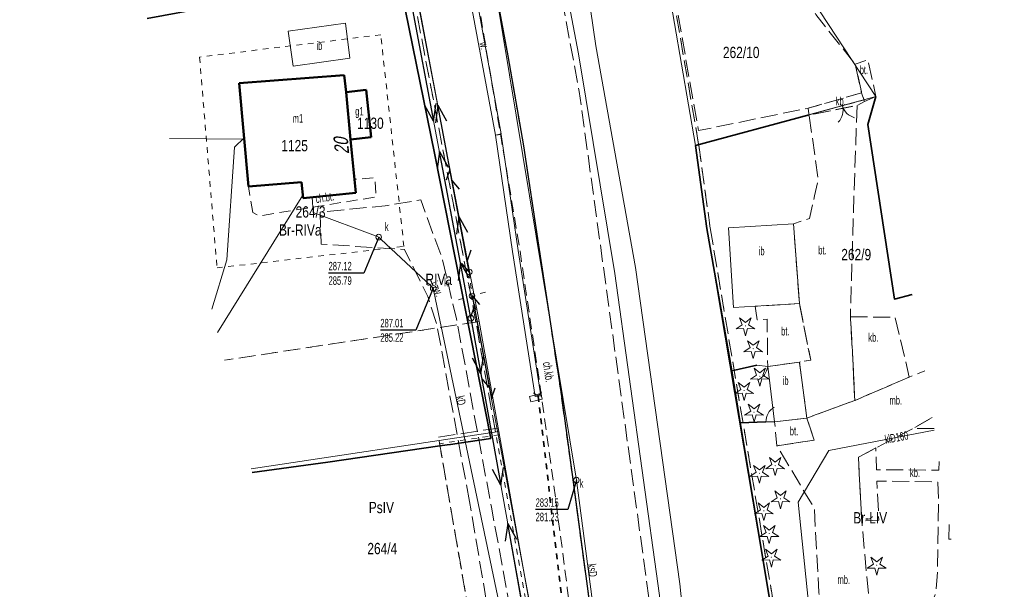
# Model space of a CAD drawing. Header units: metres. Extents: x 7428509 to 7430603, y 5527625 to 5529161.
# Tile 24 of 26: x 7429957 to 7430044, y 5528235 to 5528285. Entities that reach past the tile are written whole.
import ezdxf
from ezdxf.enums import TextEntityAlignment as Align

# ---------------------------------------------------------------- set-up
doc = ezdxf.new("R2010")
doc.units = ezdxf.units.M
for name, pattern in [('0.5_0.5', [1, 0.5, -0.5]), ('1.0_0.5', [1.5, 1, -0.5]), ('1.5_0.5', [2, 1.5, -0.5]), ('219-500', [0]), ('egkk-500', [2, 1.5, -0.5]), ('egug-500', [1, 0.5, -0.5]), ('otkz_500', [1, 0.5, -0.5]), ('otob_500', [0]), ('otof_500', [0]), ('suep_nn_500', [0]), ('supp_500', [1, 0.5, -0.5]), ('sutp_500', [0])]:
    doc.linetypes.add(name, pattern=pattern)
doc.layers.get('0').update_dxf_attribs({"color": 2, "lineweight": 5})
doc.styles.get("Standard").update_dxf_attribs({"font": 'Working1250', "width": 0.75})
doc.linetypes.add('902-500', pattern='A,3.75,0,[1,ksztalty.shx,S=0.5,R=0,X=0,Y=0],3.75', length=7.5)
doc.linetypes.add('otdn_500_short', pattern='A,2.5,0,[21,ksztalty.shx,S=0.5,R=0,X=-1,Y=0],0.5', length=3)

# ---------------------------------------------------------------- blocks, each defined once
blk = doc.blocks.new('US22')
at = {"color": 0, "linetype": 'Continuous', "lineweight": 13}
blk.add_circle((0, 0), 0.25, dxfattribs=at)
blk = doc.blocks.new('PW01')
at = {"linetype": 'Continuous', "lineweight": 13}
h = blk.add_hatch(color=0, dxfattribs=at)
edge = h.paths.add_edge_path()
edge.add_arc((0, 0), 0.045, 0, 360)
blk = doc.blocks.new('US15')
at = {"color": 0, "linetype": 'Continuous', "lineweight": 13}
blk.add_circle((0, 0), 0.25, dxfattribs=at)
blk = doc.blocks.new('SM01')
at = {"color": 0, "linetype": 'Continuous', "lineweight": 13}
for p, q in [((-0.53, 0.531), (-0.883, 0.884)), ((0.531, 0.531), (0.884, 0.884)), ((-0.53, -0.53), (-0.883, -0.883)), ((0.531, -0.53), (0.884, -0.883))]:
    blk.add_line(p, q, dxfattribs=at)
blk.add_circle((0, 0), 0.25, dxfattribs=at)
blk = doc.blocks.new('OP011')
at = {"linetype": 'Continuous', "lineweight": 13}
h = blk.add_hatch(color=0, dxfattribs=at)
edge = h.paths.add_edge_path()
edge.add_arc((0, 0), 0.05, 0, 360)
at = {"color": 0, "linetype": 'Continuous', "lineweight": 13}
for p, q in [((-0.828, -0.268), (-0.283, 0.093)), ((-0.283, 0.093), (-0.512, 0.706)), ((-0.512, 0.706), (0, 0.299)), ((0, 0.299), (0.512, 0.706)), ((0.512, 0.706), (0.283, 0.093)), ((0.283, 0.093), (0.828, -0.268)), ((-0.175, -0.24), (-0.828, -0.268)), ((0, -0.87), (-0.175, -0.24)), ((0.175, -0.24), (0, -0.87)), ((0.828, -0.268), (0.175, -0.24))]:
    blk.add_line(p, q, dxfattribs=at)
blk = doc.blocks.new('SM05')
at = {"color": 0, "linetype": 'Continuous', "lineweight": 13}
blk.add_circle((0, 0), 0.25, dxfattribs=at)
blk = doc.blocks.new('SUEP1')
at = {"color": 0, "linetype": 'Continuous'}
for p, q in [((0, 0), (5, 0)), ((5, 0), (3.5, 0.5)), ((5, 0), (3.5, -0.5)), ((5, 0), (15, 0)), ((15, 0), (13.5, 0.5)), ((15, 0), (13.5, -0.5))]:
    blk.add_line(p, q, dxfattribs=at)
blk = doc.blocks.new('SUTP')
at = {"color": 0, "linetype": 'Continuous'}
for p, q in [((0, 0), (0.866, 0.5)), ((0, 0), (9.232, 0)), ((1.866, -0.5), (1, 0)), ((7.366, -0.5), (8.232, 0)), ((9.232, 0), (8.366, 0.5))]:
    blk.add_line(p, q, dxfattribs=at)
blk = doc.blocks.new('IB05')
at = {"color": 0, "linetype": 'Continuous', "lineweight": 13}
for q in [(0.354, 0.354), (0.354, -0.354)]:
    blk.add_line((0, 0), q, dxfattribs=at)
blk = doc.blocks.new('OK02')
at = {"color": 0, "linetype": 'Continuous', "lineweight": 0}
for centre, start, end in [((-1.5, 0), 0, 60), ((1.5, 0), 120, 180)]:
    blk.add_arc(centre, 1.5, start, end, dxfattribs=at)
blk = doc.blocks.new('OK04')
at = {"color": 0, "linetype": 'Continuous', "lineweight": 0}
blk.add_arc((1.5, 0.001), 1.5, 120, 180, dxfattribs=at)

msp = doc.modelspace()

# ---------------------------------------------------------------- linework, layer by layer
at = {"layer": '217-Granica konturu po granicy działki', "color": 3, "linetype": '1.5_0.5', "lineweight": 18}
for p, q in [((7430012.5158, 5528299.0307), (7430016.8458, 5528273.8207)), ((7429997.1554, 5528258.1536), (7429991.1454, 5528289.5236)), ((7430016.8458, 5528273.8207), (7430016.8458, 5528273.8207)), ((7430016.8458, 5528273.8207), (7430016.8458, 5528273.8207)), ((7430016.8473, 5528273.8108), (7430016.8473, 5528273.8108)), ((7430016.8473, 5528273.8108), (7430016.8473, 5528273.8108)), ((7430016.8473, 5528273.8108), (7430017.8573, 5528266.4708)), ((7430017.8558, 5528266.4798), (7430017.8558, 5528266.4798)), ((7430017.8558, 5528266.4798), (7430017.8558, 5528266.4798)), ((7430017.8558, 5528266.4798), (7430025.1558, 5528223.1598)), ((7430017.8573, 5528266.4708), (7430017.8573, 5528266.4708)), ((7430017.8573, 5528266.4708), (7430017.8573, 5528266.4708)), ((7429998.8848, 5528248.4475), (7429997.1548, 5528258.1575)), ((7429997.1548, 5528258.1575), (7429997.1548, 5528258.1575)), ((7429997.1548, 5528258.1575), (7429997.1548, 5528258.1575)), ((7429997.1554, 5528258.1536), (7429997.1554, 5528258.1536)), ((7429997.1554, 5528258.1536), (7429997.1554, 5528258.1536)), ((7429993.845, 5528247.9967), (7429999.135, 5528248.7967)), ((7429998.8848, 5528248.4475), (7429998.8848, 5528248.4475)), ((7429998.8848, 5528248.4475), (7429998.8848, 5528248.4475)), ((7429999.135, 5528248.7967), (7429999.135, 5528248.7967)), ((7429999.135, 5528248.7967), (7429999.135, 5528248.7967)), ((7429993.845, 5528247.9967), (7429993.845, 5528247.9967)), ((7429993.845, 5528247.9967), (7429993.845, 5528247.9967))]:
    msp.add_line(p, q, dxfattribs=at)
at = {"layer": '217-kontur klasyfikacyjny', "color": 92, "linetype": 'egkk-500', "lineweight": 18, "flags": 128}
for points in [[(7429997.45, 5528258.21), (7429974.927, 5528254.786)], [(7429997.91, 5528224.48), (7429993.89, 5528247.7)]]:
    msp.add_lwpolyline(points, dxfattribs=at)
at = {"layer": '218-Granica użytku po granicy działki', "color": 3, "linetype": '0.5_0.5', "lineweight": 18}
for p, q in [((7430012.5158, 5528299.0307), (7430016.8458, 5528273.8207)), ((7429997.1554, 5528258.1536), (7429991.1454, 5528289.5236)), ((7430016.8458, 5528273.8207), (7430016.8458, 5528273.8207)), ((7430016.8458, 5528273.8207), (7430016.8458, 5528273.8207)), ((7430016.8473, 5528273.8108), (7430016.8473, 5528273.8108)), ((7430016.8473, 5528273.8108), (7430016.8473, 5528273.8108)), ((7430016.8473, 5528273.8108), (7430017.8573, 5528266.4708)), ((7430017.8558, 5528266.4798), (7430017.8558, 5528266.4798)), ((7430017.8558, 5528266.4798), (7430017.8558, 5528266.4798)), ((7430017.8558, 5528266.4798), (7430025.1558, 5528223.1598)), ((7430017.8573, 5528266.4708), (7430017.8573, 5528266.4708)), ((7430017.8573, 5528266.4708), (7430017.8573, 5528266.4708)), ((7429998.8848, 5528248.4475), (7429997.1548, 5528258.1575)), ((7429997.1548, 5528258.1575), (7429997.1548, 5528258.1575)), ((7429997.1548, 5528258.1575), (7429997.1548, 5528258.1575)), ((7429997.1554, 5528258.1536), (7429997.1554, 5528258.1536)), ((7429997.1554, 5528258.1536), (7429997.1554, 5528258.1536)), ((7429998.8848, 5528248.4475), (7429998.8848, 5528248.4475)), ((7429998.8848, 5528248.4475), (7429998.8848, 5528248.4475)), ((7430002.2248, 5528229.7472), (7429998.8848, 5528248.4472)), ((7429998.8848, 5528248.4472), (7429998.8848, 5528248.4472)), ((7429998.8848, 5528248.4472), (7429998.8848, 5528248.4472)), ((7429999.225, 5528248.2033), (7429993.935, 5528247.4033)), ((7429999.225, 5528248.2033), (7429999.225, 5528248.2033)), ((7429999.225, 5528248.2033), (7429999.225, 5528248.2033)), ((7429993.935, 5528247.4033), (7429993.935, 5528247.4033)), ((7429993.935, 5528247.4033), (7429993.935, 5528247.4033))]:
    msp.add_line(p, q, dxfattribs=at)
at = {"layer": '218-kontur użytku gruntowego', "color": 3, "linetype": 'egug-500', "lineweight": 18, "flags": 128}
for points in [[(7429988.74, 5528283.56), (7429972.73, 5528281.59)], [(7429990.79, 5528264.85), (7429988.74, 5528283.56)], [(7429972.73, 5528281.59), (7429974.27, 5528262.95)], [(7430032.527, 5528278.09), (7430016.55, 5528273.77)], [(7429974.27, 5528262.95), (7429990.79, 5528264.85)], [(7429997.45, 5528258.21), (7429974.927, 5528254.786)], [(7429993.89, 5528247.7), (7429997.91, 5528224.48)]]:
    msp.add_lwpolyline(points, dxfattribs=at)
at = {"layer": '219-działka ewidencyjna', "color": 7, "linetype": '219-500', "lineweight": 18, "flags": 128}
for points in [[(7430012.22, 5528298.98), (7430016.55, 5528273.77)], [(7429997.45, 5528258.21), (7429991.44, 5528289.58)], [(7430027.58, 5528285.58), (7430032.5, 5528278.1)], [(7430016.55, 5528273.77), (7430032.5, 5528278.1)], [(7430016.55, 5528273.77), (7430017.56, 5528266.43)], [(7430017.56, 5528266.43), (7430024.86, 5528223.11)], [(7429999.18, 5528248.5), (7429997.45, 5528258.21)], [(7429999.18, 5528248.5), (7429977.297, 5528245.202)], [(7429999.18, 5528248.5), (7430002.52, 5528229.8)]]:
    msp.add_lwpolyline(points, dxfattribs=at)
at = {"layer": '312-budynek ewidencyjny', "color": 7, "linetype": 'CONTINUOUS', "lineweight": 50, "flags": 128}
for points in [[(7429976.24, 5528279.29), (7429985.52, 5528279.98)], [(7429985.52, 5528279.98), (7429985.67, 5528278.49)], [(7429977.04, 5528270.15), (7429976.24, 5528279.29)], [(7429985.67, 5528278.49), (7429987.46, 5528278.68)], [(7429985.67, 5528278.49), (7429986.08, 5528274.31)], [(7429986.08, 5528274.31), (7429985.67, 5528278.49)], [(7429987.46, 5528278.68), (7429987.88, 5528274.5)], [(7429987.88, 5528274.5), (7429986.08, 5528274.31)], [(7429986.08, 5528274.31), (7429986.55, 5528269.58)], [(7429981.74, 5528270.53), (7429977.04, 5528270.15)], [(7429981.89, 5528269.13), (7429981.74, 5528270.53)], [(7429986.55, 5528269.58), (7429981.89, 5528269.13)]]:
    msp.add_lwpolyline(points, dxfattribs=at)
at = {"layer": 'brama', "color": 7, "linetype": 'otob_500', "lineweight": 18, "flags": 128}
msp.add_lwpolyline([(7430032.5, 5528278.1), (7430026.6, 5528276.47)], dxfattribs=at)
at = {"layer": 'chodnik', "color": 7, "linetype": '1.0_0.5', "lineweight": 18, "flags": 128}
for points in [[(7429965.36, 5528451.03), (7429967.18, 5528450.94), (7429969.06, 5528439.95), (7429971.14, 5528428.1), (7429973.66, 5528414.34), (7429975.8, 5528402.71), (7429976.95, 5528396.69), (7429978.29, 5528389.54), (7429980.3, 5528379.27), (7429981.83, 5528372.73), (7429983.59, 5528363.1), (7429984.9, 5528357), (7429986.46, 5528349.19), (7429989.82, 5528333.14), (7429991.75, 5528323.77), (7429993.17, 5528316.87), (7429993.4, 5528315.45), (7429995.15, 5528307.04), (7429996.77, 5528298.76), (7429996.56, 5528298.66), (7429996.8, 5528297.34), (7429997.06, 5528297.35), (7429998.54, 5528289.49), (7429998.64, 5528288.82), (7429999.97, 5528281.7), (7430001.36, 5528273.73), (7430002.69, 5528264.95), (7430004.65, 5528252.02), (7430005.65, 5528244.7), (7430007.25, 5528232.85), (7430008.07, 5528226.11), (7430010.8, 5528204.56), (7430010.96, 5528203.33), (7430011.1, 5528202.01), (7430011.09, 5528201.03), (7430010.96, 5528200.42), (7430010.59, 5528199.76), (7430010.16, 5528199.16), (7430009.73, 5528198.8), (7430007.58, 5528216.56), (7430005.23, 5528234.64), (7430004, 5528244.03), (7430002.95, 5528251.6), (7430001.02, 5528264.66), (7429997, 5528288.6), (7429992.92, 5528308.88), (7429991.82, 5528314.45), (7429989.91, 5528323.94), (7429988.12, 5528332.59), (7429984.88, 5528348.15), (7429983.08, 5528356.66), (7429981.8, 5528362.72), (7429978.54, 5528378.89), (7429976.57, 5528389.22), (7429975.25, 5528396.34), (7429974.11, 5528402.29), (7429971.9, 5528414.11), (7429969.38, 5528427.79), (7429967.34, 5528439.59)], [(7429977.43, 5528267.86), (7429977.04, 5528270.15), (7429981.74, 5528270.53), (7429981.89, 5528269.13), (7429986.55, 5528269.58), (7429986.43, 5528270.79), (7429988.23, 5528270.91), (7429988.34, 5528269.23), (7429978.03, 5528267.55)]]:
    msp.add_lwpolyline(points, close=True, dxfattribs=at)
at = {"layer": 'furtka', "color": 7, "linetype": 'otof_500', "lineweight": 18, "flags": 128}
for points in [[(7430022.94, 5528254.22), (7430021.99, 5528254.34)], [(7430022.78, 5528249.33), (7430023.55, 5528249.34)]]:
    msp.add_lwpolyline(points, dxfattribs=at)
at = {"layer": 'inna budowla', "color": 7, "linetype": 'CONTINUOUS', "lineweight": 18, "flags": 128}
for points in [[(7429980.57, 5528283.88), (7429985.63, 5528284.58), (7429986.01, 5528281.49), (7429980.99, 5528280.8)], [(7430019.93, 5528259.46), (7430019.46, 5528266.5), (7430025.21, 5528266.85), (7430025.74, 5528259.79)], [(7430023.55, 5528249.34), (7430022.94, 5528254.22), (7430025.75, 5528254.63), (7430026.41, 5528249.68)]]:
    msp.add_lwpolyline(points, close=True, dxfattribs=at)
at = {"layer": 'jezdnia', "color": 7, "linetype": '1.5_0.5', "lineweight": 18, "flags": 128}
for points in [[(7429984.9, 5528357), (7429983.59, 5528363.1), (7429981.83, 5528372.73), (7429980.3, 5528379.27), (7429975.8, 5528402.71), (7429971.14, 5528428.1), (7429967.18, 5528450.94), (7429966.81, 5528450.9), (7429966.67, 5528451.67), (7429967.04, 5528451.76), (7429963.92, 5528469.66), (7429961.43, 5528484.08), (7429958.14, 5528503.86), (7429957.73, 5528503.8), (7429957.62, 5528504.62), (7429957.99, 5528504.69), (7429956.83, 5528511.5), (7429962.75, 5528512.31), (7429962.96, 5528510.87), (7429963.17, 5528509), (7429964.42, 5528501.92), (7429967.11, 5528485.37), (7429969.66, 5528470.23), (7429976.39, 5528432.52), (7429984.61, 5528387.11), (7429991.18, 5528354.94), (7429994.43, 5528339.13), (7429996.03, 5528331.4), (7430001.98, 5528301.58), (7430006.28, 5528278.56), (7430015.57, 5528211.02), (7430015.57, 5528210.03), (7430017.46, 5528195.69), (7430012.39, 5528194.13), (7430011.54, 5528202.07), (7430011.1, 5528202.01), (7430010.96, 5528203.33), (7430010.8, 5528204.56), (7430008.07, 5528226.11), (7430007.25, 5528232.85), (7430005.65, 5528244.7), (7430004.65, 5528252.02), (7430002.69, 5528264.95), (7430001.36, 5528273.73), (7429999.97, 5528281.7), (7429998.64, 5528288.82), (7429998.54, 5528289.49), (7429997.06, 5528297.35), (7429996.8, 5528297.34), (7429996.56, 5528298.66), (7429996.77, 5528298.76), (7429995.15, 5528307.04), (7429993.4, 5528315.45), (7429993.17, 5528316.87), (7429991.75, 5528323.77), (7429989.82, 5528333.14), (7429986.46, 5528349.19)], [(7430012.35, 5528300.51), (7430016.62, 5528301.9), (7430019.98, 5528296.75), (7430022.32, 5528293.05), (7430027.2, 5528285.34), (7430030.67, 5528280.97), (7430031.24, 5528278.43), (7430026.51, 5528277.07), (7430016.82, 5528275.09)], [(7429996.58, 5528242.31), (7429993.69, 5528257.95), (7429992.9, 5528260.43), (7429990.84, 5528264.58), (7429983.46, 5528265.05), (7429983.38, 5528267.89), (7429989.14, 5528268.44), (7429992.28, 5528268.97), (7429994.2, 5528263.68), (7429995.43, 5528258.45), (7429998.52, 5528241.79), (7430001.18, 5528227.41), (7429999.25, 5528226.67)]]:
    msp.add_lwpolyline(points, close=True, dxfattribs=at)
at = {"layer": 'krawężnik', "color": 7, "linetype": 'CONTINUOUS', "lineweight": 25, "flags": 128}
msp.add_lwpolyline([(7429989.82, 5528333.14), (7429991.75, 5528323.77), (7429993.17, 5528316.87), (7429993.4, 5528315.45), (7429995.15, 5528307.04), (7429996.77, 5528298.76), (7429996.56, 5528298.66), (7429996.8, 5528297.34), (7429997.06, 5528297.35), (7429998.54, 5528289.49), (7429998.64, 5528288.82), (7429999.97, 5528281.7), (7430001.36, 5528273.73), (7430002.69, 5528264.95), (7430004.65, 5528252.02), (7430005.65, 5528244.7), (7430007.25, 5528232.85), (7430008.07, 5528226.11), (7430010.8, 5528204.56), (7430010.96, 5528203.33), (7430011.1, 5528202.01), (7430011.09, 5528201.03), (7430010.96, 5528200.42)], dxfattribs=at)
at = {"layer": 'obszar utwardzony', "color": 7, "linetype": '1.5_0.5', "lineweight": 18, "flags": 128}
for points in [[(7430032.5, 5528278.1), (7430031.5, 5528277.66), (7430031.24, 5528278.43), (7430030.67, 5528280.97), (7430031.8, 5528281.37)], [(7430031.24, 5528278.43), (7430031.5, 5528277.66), (7430030.84, 5528277.31), (7430026.6, 5528276.47), (7430026.51, 5528277.07)], [(7430030.84, 5528277.31), (7430030.5, 5528267.44), (7430030.25, 5528258.63), (7430030.46, 5528254.9), (7430030.63, 5528251.23), (7430026.41, 5528249.68), (7430025.75, 5528254.63), (7430026.74, 5528254.79), (7430025.74, 5528259.79), (7430025.21, 5528266.85), (7430026.64, 5528267.33), (7430027.08, 5528269.32), (7430027.41, 5528270.76), (7430026.6, 5528276.47)], [(7430025.74, 5528259.79), (7430026.74, 5528254.79), (7430025.75, 5528254.63), (7430022.94, 5528254.22), (7430022.89, 5528258.43), (7430022, 5528258.36), (7430021.88, 5528259.15), (7430021.82, 5528259.57)], [(7430030.25, 5528258.63), (7430034.2, 5528258.58), (7430035.45, 5528253.3), (7430030.63, 5528251.23), (7430030.46, 5528254.9)], [(7430023.55, 5528249.34), (7430026.41, 5528249.68), (7430027.05, 5528247.72), (7430023.74, 5528247.23)]]:
    msp.add_lwpolyline(points, close=True, dxfattribs=at)
for points in [[(7430043.85, 5528203.16), (7430043.05, 5528204.79), (7430036.42, 5528212.6), (7430031.6, 5528218.35), (7430030.5, 5528220.31), (7430028.93, 5528224.24), (7430028.3, 5528228.24), (7430027.47, 5528234.24), (7430027.06, 5528241.68), (7430023.74, 5528247.23), (7430027.05, 5528247.72), (7430026.41, 5528249.68), (7430030.63, 5528251.23), (7430035.45, 5528253.3), (7430036.836, 5528253.858)], [(7430037.485, 5528249.722), (7430037.42, 5528249.69), (7430035.8, 5528248.76), (7430032.5, 5528247.03), (7430030.95, 5528246.22), (7430031.25, 5528240.58), (7430032.29, 5528229.25), (7430033.57, 5528223.44), (7430034.44, 5528221.4), (7430035.51, 5528219.93), (7430043.714, 5528210.045)], [(7430037.637, 5528248.752), (7430035.8, 5528248.76), (7430037.42, 5528249.69), (7430037.49, 5528249.688)], [(7430040.137, 5528232.831), (7430039.99, 5528232.14), (7430039.3, 5528230.53), (7430038.54, 5528229.02), (7430037.55, 5528227.57), (7430034.97, 5528224.36), (7430033.57, 5528223.44), (7430032.29, 5528229.25), (7430033.39, 5528229.35), (7430034.5, 5528229.67), (7430035.42, 5528230.3), (7430036.59, 5528231.7), (7430037.32, 5528232.94), (7430037.82, 5528234.29), (7430037.93, 5528235.67), (7430038.03, 5528242.51), (7430037.98, 5528244.02), (7430032.59, 5528244.11), (7430032.76, 5528240.65), (7430031.25, 5528240.58), (7430030.95, 5528246.22), (7430032.5, 5528247.03), (7430032.56, 5528245.11), (7430038.07, 5528245.07), (7430038.097, 5528245.826)], [(7430038.971, 5528240.255), (7430038.95, 5528238.97), (7430039.174, 5528238.967)]]:
    msp.add_lwpolyline(points, dxfattribs=at)
at = {"layer": 'ogrodzenie trwałe', "color": 7, "linetype": '902-500', "lineweight": 35, "flags": 128}
for points in [[(7429968.1, 5528284.994), (7429973.56, 5528285.99), (7429984.02, 5528287.98), (7429986.06, 5528288.34), (7429986.99, 5528288.5), (7429990.25, 5528289.05), (7429993.51, 5528272.95), (7429998.46, 5528247.88), (7429996.47, 5528247.58), (7429994.9, 5528247.34), (7429994.6, 5528247.3), (7429993.95, 5528247.21), (7429984.07, 5528245.79), (7429977.38, 5528244.867)], [(7430035.695, 5528260.608), (7430034.14, 5528260.19), (7430031.8, 5528275.62), (7430032.5, 5528278.1)], [(7430032.524, 5528278.107), (7430032.5, 5528278.1)], [(7430026.6, 5528276.47), (7430016.55, 5528273.77), (7430017.56, 5528266.43), (7430019.76, 5528253.85), (7430020.52, 5528249.26), (7430024.86, 5528223.11), (7430028.93, 5528224.24)], [(7430019.76, 5528253.85), (7430021.99, 5528254.34)], [(7430020.52, 5528249.26), (7430022.78, 5528249.33)]]:
    msp.add_lwpolyline(points, dxfattribs=at)
at = {"layer": 'przepust', "color": 7, "linetype": 'otkz_500', "lineweight": 35, "flags": 128}
msp.add_lwpolyline([(7430002.64, 5528251.61), (7430008.54, 5528201.78)], dxfattribs=at)
at = {"layer": 'przewód elektroenergetyczny niskiego napięcia', "color": 1, "linetype": 'suep_nn_500', "lineweight": 18, "flags": 128}
for points in [[(7429989.41, 5528300.64), (7429996.56, 5528262.59)], [(7429996.56, 5528262.59), (7429989.41, 5528300.64)], [(7429990.63, 5528290.67), (7429996.71, 5528258.5)], [(7429996.71, 5528258.5), (7430002.62, 5528225.58)]]:
    msp.add_lwpolyline(points, dxfattribs=at)
at = {"layer": 'przewód elektroenergetyczny podziemny', "color": 1, "linetype": 'CONTINUOUS', "lineweight": 18, "flags": 128}
msp.add_lwpolyline([(7429974.323, 5528257.23), (7429981.86, 5528269.37)], dxfattribs=at)
at = {"layer": 'przewód gazowy', "color": 52, "linetype": 'CONTINUOUS', "lineweight": 18, "flags": 128}
msp.add_lwpolyline([(7429970.077, 5528274.397), (7429976.68, 5528274.32)], dxfattribs=at)
at = {"layer": 'przewód kanalizacyjny', "color": 34, "linetype": 'CONTINUOUS', "lineweight": 18, "flags": 128}
for points in [[(7430007.8, 5528199.47), (7430011.34, 5528203.83), (7430006.03, 5528244.19), (7429997.15, 5528298.06)], [(7429982.67, 5528269.21), (7429982.77, 5528267.85), (7429988.28, 5528265.78), (7429988.56, 5528265.67), (7429988.78, 5528265.47), (7429993.16, 5528261.36), (7429993.38, 5528261.15), (7429993.43, 5528260.86), (7430000.39, 5528227.65)], [(7430026.81, 5528229.4), (7430026.86, 5528230.66), (7430026.67, 5528232.2), (7430025.64, 5528242.23), (7430028.33, 5528246.81), (7430037.658, 5528248.619)]]:
    msp.add_lwpolyline(points, dxfattribs=at)
at = {"layer": 'przewód telekomunikacyjny napowietrzny', "color": 30, "linetype": 'sutp_500', "lineweight": 18, "flags": 128}
for points in [[(7429989.41, 5528300.64), (7429996.56, 5528262.59)], [(7429996.56, 5528262.59), (7429989.41, 5528300.64)], [(7429996.81, 5528260.47), (7430003.58, 5528224.43)]]:
    msp.add_lwpolyline(points, dxfattribs=at)
at = {"layer": 'przewód wodociągowy', "color": 5, "linetype": 'CONTINUOUS', "lineweight": 18, "flags": 128}
msp.add_lwpolyline([(7429976.67, 5528274.46), (7429975.82, 5528273.62), (7429975.14, 5528263.65), (7429973.807, 5528259.314)], dxfattribs=at)
at = {"layer": 'rzędna-Atr2', "color": 7, "flags": 128}
for points in [[(7429988.56, 5528265.67), (7429987.24, 5528262.5), (7429984.126, 5528262.5)], [(7429993.38, 5528261.15), (7429991.85, 5528257.46), (7429988.704, 5528257.46)], [(7430006.03, 5528244.19), (7430005.28, 5528241.6), (7430002.426, 5528241.6)]]:
    msp.add_lwpolyline(points, dxfattribs=at)
at = {"layer": 'rów przydrożny (linia)', "color": 0, "linetype": 'CONTINUOUS', "lineweight": 18}
for p, q in [((7429998.8825, 5528274.67375), (7429999.13, 5528274.71)), ((7429998.8825, 5528274.67375), (7430000.38275, 5528264.4025)), ((7429999.3775, 5528274.74625), (7429999.13, 5528274.71)), ((7429999.3775, 5528274.74625), (7430000.87725, 5528264.4775)), ((7430000.38275, 5528264.4025), (7430002.393, 5528251.57125)), ((7430000.87725, 5528264.4775), (7430002.887, 5528251.64875)), ((7430002.393, 5528251.57125), (7430002.64, 5528251.61)), ((7430002.887, 5528251.64875), (7430002.64, 5528251.61))]:
    msp.add_line(p, q, dxfattribs=at)
at = {"layer": 'rów przydrożny (poligon)', "color": 7, "linetype": 'CONTINUOUS', "lineweight": 18, "flags": 128}
msp.add_lwpolyline([(7429988.09, 5528379.71), (7429994.36, 5528349.55), (7429998.65, 5528332.59), (7430004.72, 5528303.47), (7430007.74, 5528282.58), (7430011.26, 5528263), (7430015.17, 5528235.01), (7430016.82, 5528219.09), (7430018.68, 5528211.38), (7430024.88, 5528207.54), (7430039.99, 5528203.39), (7430037.26, 5528203.42), (7430023.9, 5528206.78), (7430019.93, 5528208.58), (7430016.66, 5528209.55), (7430016.16, 5528211.07), (7430015.46, 5528218.64), (7430013.24, 5528235.05), (7430009.43, 5528262.45), (7430006.21, 5528281.88), (7430002.07, 5528303.71), (7429996.52, 5528331.98), (7429993.08, 5528348.97), (7429986.6, 5528379.21)], dxfattribs=at)
msp.add_lwpolyline([(7429991.36, 5528308.47), (7429991.82, 5528308.51), (7429995.22, 5528291.56), (7429996.83, 5528288.99), (7429999.38, 5528274.8), (7429998.88, 5528274.68), (7429996.27, 5528288.81), (7429994.77, 5528291.41)], close=True, dxfattribs=at)
at = {"layer": 'słup przewodów napowietrznych', "color": 7, "linetype": 'supp_500', "lineweight": 18, "flags": 128}
msp.add_lwpolyline([(7429996.56, 5528262.59), (7429996.81, 5528260.47)], dxfattribs=at)
at = {"layer": 'ściana oporowa (linia)', "color": 0, "lineweight": 18}
for p, q in [((7430001.887, 5528251.582), (7430002.887, 5528251.842)), ((7430002.887, 5528251.842), (7430002.95, 5528251.6)), ((7430001.887, 5528251.582), (7430001.95, 5528251.34))]:
    msp.add_line(p, q, dxfattribs=at)
at = {"layer": 'ściana oporowa (linia)', "color": 0, "linetype": 'otdn_500_short', "lineweight": 18}
for p, q in [((7430002.013, 5528251.098), (7430001.95, 5528251.34)), ((7430002.013, 5528251.098), (7430003.013, 5528251.358)), ((7430003.013, 5528251.358), (7430002.95, 5528251.6))]:
    msp.add_line(p, q, dxfattribs=at)

# ---------------------------------------------------------------- block references
at = {"layer": 'brama', "color": 7, "linetype": 'CONTINUOUS', "lineweight": 18, "rotation": 195.444}
msp.add_blockref('OK02', (7430029.55, 5528277.285), dxfattribs=at)
at = {"layer": 'drzewo iglaste', "color": 94, "linetype": 'CONTINUOUS', "lineweight": 18}
for p in [(7430020.97, 5528257.82), (7430021.66, 5528255.81), (7430022.24, 5528253.37), (7430020.85, 5528252.11), (7430021.73, 5528250.2), (7430023.6, 5528245.47), (7430022.2, 5528244.79), (7430024.07, 5528242.53), (7430022.6, 5528241.48), (7430023.08, 5528239.46), (7430023.26, 5528237.37), (7430032.57, 5528236.66)]:
    msp.add_blockref('OP011', p, dxfattribs=at)
at = {"layer": 'furtka', "color": 7, "linetype": 'CONTINUOUS', "lineweight": 18}
for p, rotation in [((7430022.94, 5528254.22), 172.801), ((7430022.78, 5528249.33), 0.744)]:
    msp.add_blockref('OK04', p, dxfattribs=dict(at, rotation=rotation))
at = {"layer": 'latarnia', "color": 7, "linetype": 'CONTINUOUS', "lineweight": 18, "rotation": 330.905}
msp.add_blockref('SM01', (7429996.81, 5528260.47), dxfattribs=at)
at = {"layer": 'przepust', "color": 7, "linetype": 'CONTINUOUS', "lineweight": 35, "rotation": 456.753}
msp.add_blockref('IB05', (7430002.64, 5528251.61), dxfattribs=at)
at = {"layer": 'przewód elektroenergetyczny niskiego napięcia', "color": 1, "linetype": 'CONTINUOUS', "lineweight": 18}
for p, rotation in [((7429990.63, 5528290.67), 280.702), ((7429996.56, 5528262.59), 100.642), ((7429996.71, 5528258.5), 100.702), ((7429996.71, 5528258.5), 280.178), ((7430002.62, 5528225.58), 100.178)]:
    msp.add_blockref('SUEP1', p, dxfattribs=dict(at, rotation=rotation))
at = {"layer": 'przewód telekomunikacyjny napowietrzny', "color": 30, "linetype": 'CONTINUOUS', "lineweight": 18}
for p, rotation in [((7429996.56, 5528262.59), 100.642), ((7429996.81, 5528260.47), 280.639)]:
    msp.add_blockref('SUTP', p, dxfattribs=dict(at, rotation=rotation))
at = {"layer": 'rzędna', "color": 34, "linetype": 'CONTINUOUS', "lineweight": 18}
for p, rotation in [((7429988.56, 5528265.67), 316.83), ((7429993.38, 5528261.15), 280.411)]:
    msp.add_blockref('PW01', p, dxfattribs=dict(at, rotation=rotation))
msp.add_blockref('PW01', (7430006.03, 5528244.19), dxfattribs=at)
at = {"layer": 'słup przewodów napowietrznych', "color": 7, "linetype": 'CONTINUOUS', "lineweight": 18}
for name, p in [('SM05', (7429996.56, 5528262.59)), ('SM05', (7429996.81, 5528260.47)), ('US15', (7429996.71, 5528258.5))]:
    msp.add_blockref(name, p, dxfattribs=at)
at = {"layer": 'właz do komory lub kanału - okrągły', "color": 7, "linetype": 'CONTINUOUS', "lineweight": 18}
for p, rotation in [((7429988.56, 5528265.67), 316.83), ((7429993.38, 5528261.15), 280.411)]:
    msp.add_blockref('US22', p, dxfattribs=dict(at, rotation=rotation))
msp.add_blockref('US22', (7430006.03, 5528244.19), dxfattribs=at)

# ---------------------------------------------------------------- texts
at = {"layer": '210-oznaczenie konturu użytku gruntowego', "color": 3, "linetype": 'CONTINUOUS', "lineweight": 18, "width": 0.79}
for s, p in [('Br-RIVa', (7429979.75, 5528265.8)), ('RIVa', (7429992.69, 5528261.44)), ('PsIV', (7429987.68, 5528241.27)), ('Br-ŁIV', (7430030.5, 5528240.36))]:
    msp.add_text(s, height=1, dxfattribs=at).set_placement(p)
at = {"layer": '211-numer działki ewidencyjnej', "color": 7, "linetype": 'CONTINUOUS', "lineweight": 18, "width": 0.79}
for s, p in [('262/10', (7430018.98, 5528282.5)), ('262/9', (7430029.44, 5528264.63))]:
    msp.add_text(s, height=1, dxfattribs=at).set_placement(p, align=Align.TOP_LEFT)
for s, p in [('264/3', (7429983.86, 5528267.4)), ('264/4', (7429990.2, 5528237.64))]:
    msp.add_text(s, height=1, dxfattribs=at).set_placement(p, align=Align.RIGHT)
at = {"layer": '238-Punkt adresowy budynku', "color": 7, "linetype": 'CONTINUOUS', "lineweight": 25, "oblique": 15, "width": 0.79}
msp.add_text('20', height=1.25, rotation=95.667, dxfattribs=at).set_placement((7429985.96, 5528273.03))
at = {"layer": '312-oznaczenie budynku ewidencyjnego', "color": 7, "linetype": 'CONTINUOUS', "lineweight": 18, "width": 0.79}
for s, p in [('1130', (7429986.65, 5528275.24)), ('1125', (7429979.95, 5528273.26))]:
    msp.add_text(s, height=1, dxfattribs=at).set_placement(p)
at = {"layer": '312-oznaczenie budynku ewidencyjnego-Atr117', "color": 7, "width": 0.667}
for s, p in [('g1', (7429986.85, 5528276.8)), ('m1', (7429981.42, 5528276.18))]:
    msp.add_text(s, height=0.75, dxfattribs=at).set_placement(p, align=Align.MIDDLE_CENTER)
at = {"layer": 'chodnik-Atr17', "color": 7, "width": 0.667}
for s, rotation, p in [('ch.bt.', 9.255, (7429983.03, 5528268.67)), ('ch.kb.', 278.406, (7430003.06, 5528254.59))]:
    msp.add_text(s, height=0.75, rotation=rotation, dxfattribs=at).set_placement(p)
at = {"layer": 'inna budowla-Atr17', "color": 7, "width": 0.667}
for p in [(7429983.05, 5528282.22), (7430022.14, 5528264.06), (7430024.26, 5528252.6)]:
    msp.add_text('ib', height=0.75, dxfattribs=at).set_placement(p)
at = {"layer": 'jezdnia-Atr17', "color": 7, "width": 0.667}
msp.add_text('j.zw.', height=0.75, rotation=296.399, dxfattribs=at).set_placement((7429993.06, 5528261.54))
at = {"layer": 'obszar utwardzony-Atr17', "color": 7, "width": 0.667}
for s, p in [('bt.', (7430031.07, 5528280.08)), ('kb.', (7430028.95, 5528277.31)), ('bt.', (7430027.41, 5528264.14)), ('bt.', (7430024.12, 5528256.98)), ('kb.', (7430031.83, 5528256.43)), ('mb.', (7430033.7, 5528250.87)), ('mb.', (7430033.7, 5528250.87)), ('mb.', (7430033.7, 5528250.87)), ('bt.', (7430024.89, 5528248.15)), ('kb.', (7430035.51, 5528244.46)), ('kb.', (7430035.51, 5528244.46)), ('kb.', (7430035.51, 5528244.46)), ('mb.', (7430029.1, 5528235.02)), ('mb.', (7430029.1, 5528235.02)), ('mb.', (7430029.1, 5528235.02))]:
    msp.add_text(s, height=0.75, dxfattribs=at).set_placement(p)
at = {"layer": 'przewód kanalizacyjny-Atr1', "color": 34, "width": 0.667}
for s, rotation, p in [('kD', -78.233, (7429995.38, 5528251.56)), ('ksD', -82.576, (7430007.01, 5528236.74))]:
    msp.add_text(s, height=0.75, rotation=rotation, dxfattribs=at).set_placement(p)
msp.add_text('klD160', height=0.75, rotation=10.973, dxfattribs=at).set_placement((7430033.3, 5528247.77), align=Align.MIDDLE_LEFT)
at = {"layer": 'rzędna-Atr2', "color": 34, "width": 0.667}
for s, p in [('287.12', (7429984.126, 5528262.508)), ('287.01', (7429988.704, 5528257.468)), ('283.15', (7430002.426, 5528241.608))]:
    msp.add_text(s, height=0.75, dxfattribs=at).set_placement(p, align=Align.BOTTOM_LEFT)
at = {"layer": 'rzędna-Atr3', "color": 34, "width": 0.667}
for s, p in [('285.79', (7429984.126, 5528261.232)), ('285.22', (7429988.704, 5528256.193)), ('281.23', (7430002.426, 5528240.333))]:
    msp.add_text(s, height=0.75, dxfattribs=at).set_placement(p, align=Align.BOTTOM_LEFT)
at = {"layer": 'rów przydrożny (poligon)-Atr17', "color": 7, "width": 0.667}
msp.add_text('w.', height=0.75, rotation=280.465, dxfattribs=at).set_placement((7429997.47, 5528282.86))
at = {"layer": 'właz do komory lub kanału - okrągły-Atr17', "color": 7, "width": 0.667}
for p in [(7429989.1, 5528266.22), (7429994.35, 5528261.31), (7430006.32, 5528243.53)]:
    msp.add_text('k', height=0.75, dxfattribs=at).set_placement(p)

doc.saveas('drawing.dxf')
